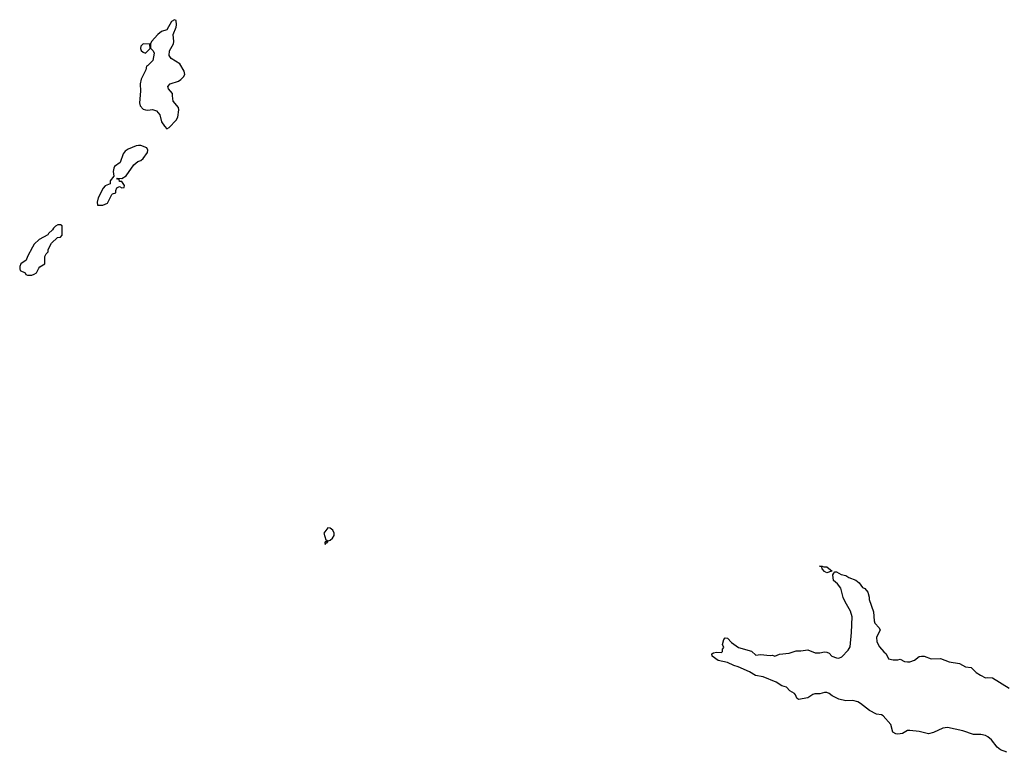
# Model space of a CAD drawing. Header units: inches. Extents: x 2221774 to 2440637, y 201306 to 357559.
# Tile 79 of 245: x 2275446 to 2283770, y 282317 to 288514. Entities that reach past the tile are written whole.
import ezdxf

# ---------------------------------------------------------------- set-up
doc = ezdxf.new("R2010")
doc.units = ezdxf.units.IN
doc.header["$MEASUREMENT"] = 0
doc.layers.add('C2278', color=7, linetype='Continuous')
doc.layers.add('C2288', color=7, linetype='Continuous')

msp = doc.modelspace()

# ---------------------------------------------------------------- linework, layer by layer
at = {"layer": 'C2278', "color": 5, "elevation": 60}
for points in [[(2276754, 288514), (2276730, 288499), (2276690.8, 288429.2), (2276646.4, 288413.6), (2276614, 288390), (2276562, 288330), (2276552, 288310), (2276552.7, 288272.7), (2276574, 288250), (2276582, 288230), (2276571.1, 288168.9), (2276530, 288126), (2276518, 288122), (2276511.6, 288088.4), (2276472, 288010), (2276464.7, 287970), (2276467.3, 287910), (2276458.8, 287810), (2276464.9, 287784.9), (2276490, 287758), (2276510.7, 287750.7), (2276530, 287747.7), (2276570, 287754.8), (2276603.5, 287743.5), (2276631.3, 287710), (2276646, 287650), (2276670, 287612), (2276690, 287592), (2276710, 287602), (2276770, 287664.7), (2276782.7, 287690), (2276792.3, 287750), (2276789.2, 287770), (2276744.8, 287824.8), (2276737.2, 287870), (2276739, 287890), (2276704, 287930), (2276699, 287950), (2276718, 287970), (2276790, 287994), (2276810, 288007.7), (2276832.3, 288030), (2276841.2, 288050), (2276838, 288078), (2276800.2, 288140.2), (2276726.3, 288186.3), (2276709, 288210), (2276713.2, 288250), (2276745.2, 288310), (2276749.2, 288330), (2276744, 288390), (2276769.2, 288450), (2276773.2, 288470), (2276770, 288506)], [(2276490, 288309), (2276471, 288290), (2276466.8, 288270), (2276474.4, 288254.4), (2276490, 288238), (2276510, 288232), (2276548, 288270), (2276546, 288306)], [(2276470, 287449.3), (2276450, 287449.3), (2276430, 287446), (2276362, 287418), (2276338, 287402), (2276321.1, 287378.9), (2276295.5, 287304.5), (2276248.5, 287271.5), (2276241.3, 287258.7), (2276236.3, 287230), (2276242, 287190), (2276211.3, 287150), (2276210, 287126), (2276170, 287108), (2276152, 287090), (2276110, 287006), (2276102, 286970), (2276104.7, 286944.7), (2276150, 286944.7), (2276190, 286962), (2276224.7, 287035.3), (2276230, 287042), (2276258, 287050), (2276258, 287070), (2276268.7, 287091.3), (2276290, 287102), (2276310, 287092), (2276330, 287094), (2276332.5, 287112.5), (2276310, 287146), (2276290, 287146), (2276286, 287166), (2276274, 287166), (2276268, 287172), (2276310, 287171.3), (2276345.6, 287194.4), (2276410, 287286), (2276445.4, 287314.6), (2276470, 287324), (2276490, 287338.8), (2276526, 287390), (2276529, 287410), (2276522, 287430)], [(2275790, 286778), (2275770, 286778), (2275750, 286768), (2275732, 286750), (2275724.7, 286735.3), (2275690, 286706), (2275684.7, 286695.3), (2275610, 286654), (2275570, 286614), (2275554.8, 286590), (2275511.3, 286510), (2275501, 286479), (2275456, 286450), (2275447.3, 286427.3), (2275446.4, 286406.4), (2275451.6, 286391.6), (2275491.6, 286371.6), (2275498, 286358), (2275512.7, 286352.7), (2275550, 286352), (2275570, 286362), (2275588.4, 286371.6), (2275608.4, 286411.6), (2275618, 286422), (2275658, 286450), (2275658, 286510), (2275670, 286534), (2275686, 286550), (2275688, 286570), (2275716.4, 286623.6), (2275767.3, 286672.7), (2275790, 286674), (2275806, 286690), (2275806, 286770)], [(2278050, 284215.3), (2278018.8, 284170), (2278035.3, 284115.3), (2278042, 284110), (2278039.6, 284100.4), (2278030, 284098), (2278024.7, 284090), (2278030, 284074), (2278035.3, 284084.7), (2278046, 284090), (2278042, 284098), (2278050, 284094), (2278054.6, 284105.4), (2278070, 284110.7), (2278090, 284127.3), (2278103.7, 284150), (2278103.7, 284170), (2278094.8, 284194.8), (2278070, 284214)]]:
    msp.add_lwpolyline(points, close=True, dxfattribs=at)
at = {"layer": 'C2288', "color": 5, "elevation": 40}
msp.add_lwpolyline([(2283790, 282316.6), (2283736.6, 282336.6), (2283710, 282359), (2283661.5, 282421.5), (2283630, 282447.7), (2283610, 282458), (2283570, 282466.6), (2283510, 282467), (2283419.6, 282499.6), (2283290, 282526.8), (2283250, 282520.3), (2283170, 282483.9), (2283130, 282474.3), (2283050, 282493), (2282970, 282502), (2282950, 282500.9), (2282910, 282475.6), (2282870, 282469.4), (2282853.8, 282473.8), (2282826.7, 282486.7), (2282810, 282553.2), (2282744.7, 282624.7), (2282732.3, 282632.3), (2282690, 282639.5), (2282630, 282669.6), (2282552.7, 282730), (2282530, 282742.9), (2282490, 282755.1), (2282430, 282753.2), (2282370, 282766.6), (2282315.2, 282795.2), (2282290, 282814), (2282270, 282822.6), (2282250, 282823.5), (2282210, 282811.3), (2282168.8, 282811.2), (2282150, 282804.5), (2282110, 282778), (2282030, 282762), (2282014.6, 282774.6), (2282004, 282804), (2281994.6, 282814.6), (2281956.5, 282836.5), (2281929, 282869), (2281890, 282878), (2281841.2, 282910), (2281730, 282955.6), (2281667.7, 282967.7), (2281616.4, 282996.4), (2281520.1, 283040.1), (2281482, 283050), (2281430, 283077.2), (2281350, 283094.5), (2281299, 283130), (2281298, 283150), (2281310, 283158), (2281336.4, 283163.6), (2281378, 283162), (2281386, 283170), (2281386, 283190), (2281398, 283202), (2281388, 283230), (2281399.3, 283270), (2281410, 283286), (2281430, 283281), (2281464.2, 283244.2), (2281522.5, 283202.5), (2281632.5, 283172.5), (2281670, 283138), (2281710, 283144.9), (2281790, 283136), (2281810, 283138), (2281830, 283131.3), (2281870, 283146.8), (2281950, 283156), (2282010, 283174.8), (2282050, 283174.8), (2282110, 283182.8), (2282170, 283157.3), (2282210, 283158.8), (2282250, 283167.3), (2282270, 283164), (2282290, 283154.8), (2282310.5, 283130.5), (2282350, 283115.5), (2282370, 283113.4), (2282396.2, 283123.8), (2282450, 283180.7), (2282465.6, 283210), (2282477.4, 283330), (2282482.6, 283462.6), (2282469.7, 283509.7), (2282423.7, 283590), (2282407.5, 283627.5), (2282386.3, 283706.3), (2282360.9, 283740.9), (2282326.6, 283770), (2282320.9, 283819.1), (2282327.3, 283832.7), (2282338, 283842), (2282350, 283844.7), (2282390, 283821), (2282430, 283811.3), (2282455.9, 283795.9), (2282514, 283774), (2282542.8, 283750), (2282570, 283711.3), (2282590, 283701), (2282616, 283670), (2282626.8, 283630), (2282627.3, 283610), (2282664.5, 283504.5), (2282668.2, 283430), (2282676.3, 283410), (2282710.8, 283370), (2282718.8, 283350), (2282688.2, 283290), (2282690.6, 283250), (2282714, 283210), (2282750, 283166.8), (2282770.6, 283150.6), (2282790, 283106), (2282830, 283098), (2282870, 283098), (2282890, 283104.7), (2282925.5, 283085.5), (2282950, 283080.7), (2282970, 283082), (2283010, 283096), (2283050, 283126), (2283070, 283130.6), (2283092, 283130), (2283150, 283107.3), (2283230.5, 283110.5), (2283302.5, 283082.5), (2283390, 283066.8), (2283440.7, 283040.7), (2283490, 283034), (2283532, 282992), (2283568.5, 282968.5), (2283610, 282947.3), (2283630, 282950.6), (2283670, 282948), (2283810, 282858.8)], dxfattribs=at)
msp.add_lwpolyline([(2282244.7, 283884.7), (2282270, 283884.7), (2282314, 283850), (2282310, 283848), (2282270, 283836), (2282250, 283846.6), (2282229, 283870), (2282228, 283888), (2282206, 283890), (2282228.7, 283891.3)], close=True, dxfattribs=at)

doc.saveas('drawing.dxf')
